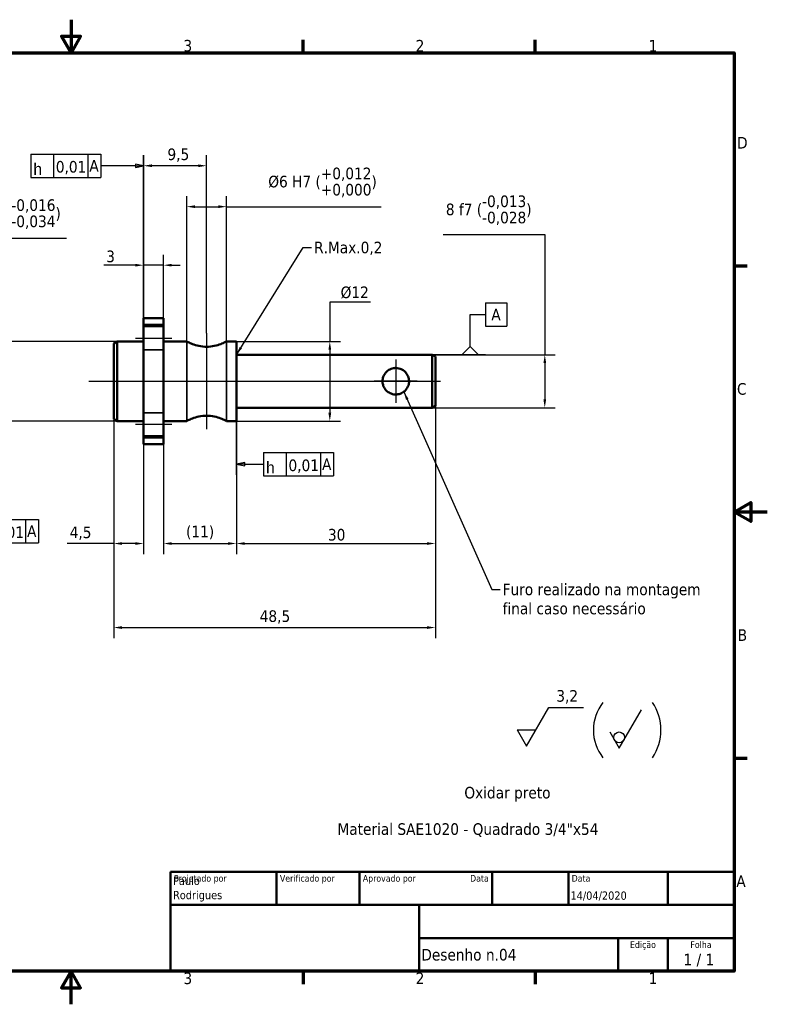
# Model space of a CAD drawing. Header units: millimetres. Extents: x 0 to 210, y 0 to 149.
# Tile 2 of 2: x 97 to 210, y 0 to 149. Entities that reach past the tile are written whole.
import ezdxf
from ezdxf.enums import TextEntityAlignment as Align

# ---------------------------------------------------------------- set-up
doc = ezdxf.new("R2010")
doc.units = ezdxf.units.MM
doc.header["$LTSCALE"] = 0.5
for name, color, linetype, lineweight in [('Borda (ISO)', 7, 'Continuous', 70), ('Dimensão (ISO)', 7, 'Continuous', 25), ('Geometria de rascunho (ISO)', 7, 'Continuous', 25), ('Linha de centro (ISO)', 7, 'Continuous', 25), ('Marca de centro (ISO)', 7, 'Continuous', 25), ('Oculto (ISO)', 7, 'Continuous', 35), ('Símbolo (ISO)', 7, 'Continuous', 25), ('Título (ISO)', 7, 'Continuous', 50), ('Visível (ISO)', 7, 'Continuous', 50)]:
    doc.layers.add(name, color=color, linetype=linetype, lineweight=lineweight)
doc.styles.add('Estilo de texto13', font='tahoma.ttf')
doc.styles.add('Estilo de texto14', font='tahoma.ttf')
doc.styles.add('Estilo de texto9', font='txt')
doc.styles.add('Texto da nota (ISO)', font='tahoma.ttf')
doc.dimstyles.new('Padrão (ISO)', dxfattribs={"dimscale": 0.5, "dimtxt": 3.5, "dimasz": 2.5, "dimexe": 3.175, "dimexo": 0, "dimgap": 0.762, "dimtad": 1, "dimrnd": 1e-08, "dimzin": 0, "dimtxsty": 'Texto da nota (ISO)', "dimcen": 0.09, "dimdle": 10, "dimclrd": 256, "dimclre": 256, "dimclrt": 256, "dimazin": 0, "dimtfac": 1.001486, "dimtmove": 0, "dimatfit": 3, "dimfxl": 1, "dimtolj": 1, "dimtzin": 0, "dimlwd": -1, "dimlwe": -1, "dimarcsym": 0})
doc.dimstyles.new('Padrão - Método 1b (ISO)$7', dxfattribs={"dimscale": 0.5, "dimtxt": 3.5, "dimasz": 2.5, "dimexe": 3.175, "dimexo": 0, "dimgap": 0.762, "dimtad": 1, "dimtoh": 1, "dimrnd": 1e-08, "dimtxsty": 'Texto da nota (ISO)', "dimcen": 0.09, "dimdle": 10, "dimclrd": 256, "dimclre": 256, "dimclrt": 256, "dimazin": 2, "dimtfac": 1, "dimtmove": 0, "dimatfit": 3, "dimfxl": 1, "dimtolj": 1, "dimlwd": -1, "dimlwe": -1, "dimarcsym": 0})

# ---------------------------------------------------------------- blocks, each defined once
blk = doc.blocks.new('Bordas Borda padrão')
at = {"layer": 'Borda (ISO)'}
for p, q in [((280, 287), (280, 290.9)), ((350, 287), (350, 290.9)), ((410, 222.75), (413.9, 222.75)), ((410, 74.25), (413.9, 74.25)), ((280, 10), (280, 6.1)), ((350, 10), (350, 6.1))]:
    blk.add_line(p, q, dxfattribs=at)
at = {"layer": 'Borda (ISO)', "flags": 128}
for points in [[(210, 297), (210, 287), (207.11, 292), (212.89, 292), (210, 287)], [(10, 10), (10, 287), (410, 287), (410, 10), (10, 10)], [(420, 148.5), (410, 148.5), (415, 151.39), (415, 145.61), (410, 148.5)], [(210, 0), (210, 10), (207.11, 5), (212.89, 5), (210, 10)]]:
    blk.add_lwpolyline(points, dxfattribs=at)
at = {"layer": 'Borda (ISO)', "char_height": 3.5, "attachment_point": 7, "style": 'Texto da nota (ISO)'}
for s, insert in [('3', (243.91, 287.33)), ('2', (313.94, 287.4)), ('1', (384.21, 287.4)), ('D', (410.87, 258.13)), ('C', (410.86, 183.81)), ('B', (411.08, 109.63)), ('A', (410.66, 35.38)), ('3', (243.91, 6.03)), ('2', (313.94, 6.1)), ('1', (384.21, 6.1))]:
    blk.add_mtext(s, dxfattribs=dict(at, insert=insert))
blk = doc.blocks.new('Blocos de títulos ISO')
at = {"layer": 'Título (ISO)'}
for p, q in [((270.07, 130), (100.07, 130)), ((100.07, 130), (100.07, 100)), ((132.07, 120), (132.07, 130)), ((157.07, 120), (157.07, 130)), ((197.07, 120), (197.07, 130)), ((220.07, 120), (220.07, 130)), ((250.07, 120), (250.07, 130)), ((270.07, 100), (270.07, 130)), ((100.07, 120), (270.07, 120)), ((175.07, 120), (175.07, 100)), ((270.07, 110), (175.07, 110)), ((235.07, 100), (235.07, 110)), ((250.07, 100), (250.07, 110)), ((100.07, 100), (270.07, 100))]:
    blk.add_line(p, q, dxfattribs=at)
at = {"layer": 'Título (ISO)', "style": 'Estilo de texto14'}
for s, p in [('Projetado por', (101.07, 129)), ('Verificado por', (133.07, 129)), ('Aprovado por', (158.07, 129)), ('Data', (221.07, 129))]:
    blk.add_text(s, height=2, dxfattribs=at).set_placement(p, align=Align.TOP_LEFT)
blk.add_text('Data', height=2, dxfattribs=at).set_placement((196.07, 129), align=Align.TOP_RIGHT)
for s, p in [('Edição', (242.57, 109)), ('Folha', (260.07, 109))]:
    blk.add_text(s, height=2, dxfattribs=at).set_placement(p, align=Align.TOP_CENTER)
at = {"layer": 'Título (ISO)', "style": 'Texto da nota (ISO)'}
blk.add_text('1 / 1 ', height=3.5, dxfattribs=at).set_placement((260.07, 103.5), align=Align.MIDDLE_CENTER)
at = {"layer": 'Título (ISO)'}
for tag, p, height, style in [('AUTOR_001', (100.82, 125.99), 2.5, 'Estilo de texto13'), ('DATA_DE_CRIAÇÃO_001', (220.69, 121.54), 2.5, 'Estilo de texto13'), ('AUTOR_002', (100.82, 121.71), 2.5, 'Estilo de texto13'), ('NÚMERO_DA_PEÇA_001', (175.72, 103.21), 3.5, 'Texto da nota (ISO)')]:
    blk.add_attdef(tag, p, '', height=height, dxfattribs=dict(at, style=style))
at = {"layer": 'Título (ISO)', "style": 'Estilo de texto13'}
blk.add_attdef('DATA_DE_APROVAÇÃO_DA_ENG.', text='', height=2.5, dxfattribs=at).set_placement((196.07, 121), align=Align.BOTTOM_RIGHT)
for tag, p in [('VERIFICADO_POR', (133.07, 121)), ('APROVADO_POR_ENG.', (158.07, 121))]:
    blk.add_attdef(tag, text='', height=2.5, dxfattribs=at).set_placement(p, align=Align.BOTTOM_LEFT)
at = {"layer": 'Título (ISO)', "style": 'Texto da nota (ISO)'}
for tag, p in [('TÍTULO', (222.57, 115)), ('EMPRESA', (137.41, 109.96)), ('NÚMERO_DE_REVISÃO', (242.57, 103.5))]:
    blk.add_attdef(tag, text='', height=3.5, dxfattribs=at).set_placement(p, align=Align.MIDDLE_CENTER)
blk = doc.blocks.new('Identificador de textura de superfície1')
at = {"layer": 'Símbolo (ISO)'}
for p, q in [((347.39, 77.88), (354.1, 89.51)), ((354.1, 89.51), (364.6, 89.51)), ((344.56, 82.78), (347.39, 77.88)), ((344.56, 82.78), (350.22, 82.78))]:
    blk.add_line(p, q, dxfattribs=at)
at = {"layer": 'Símbolo (ISO)', "insert": (356.36, 90.73), "char_height": 3.5, "attachment_point": 7, "style": 'Texto da nota (ISO)'}
blk.add_mtext('3,2', dxfattribs=at)
blk = doc.blocks.new('Identificador de textura de superfície2')
at = {"layer": 'Símbolo (ISO)'}
for p, q in [((375.32, 77.25), (382.03, 88.87)), ((372.49, 82.15), (375.32, 77.25))]:
    blk.add_line(p, q, dxfattribs=at)
blk.add_circle((375.32, 80.52), 1.63, dxfattribs=at)
blk = doc.blocks.new('*D16')
at = {"layer": 'Defpoints', "color": 0, "transparency": 16777216}
for p in [(159.44, 97.97), (159.44, 89.97), (176.44, 89.97)]:
    blk.add_point(p, dxfattribs=at)
at = {"layer": 'Dimensão (ISO)', "transparency": 16777216}
for p, q in [((161.14, 116.09), (176.44, 116.09)), ((176.44, 116.09), (176.44, 97.97)), ((159.44, 97.97), (178.03, 97.97)), ((176.44, 96.72), (176.44, 91.22)), ((159.44, 89.97), (178.03, 89.97))]:
    blk.add_line(p, q, dxfattribs=at)
for points in [[(176.24, 96.72), (176.65, 96.72), (176.44, 97.97)], [(176.24, 91.22), (176.65, 91.22), (176.44, 89.97)]]:
    blk.add_solid(points, dxfattribs=at)
at = {"layer": 'Dimensão (ISO)', "transparency": 16777216, "insert": (161.52, 121.99), "char_height": 1.75, "attachment_point": 1, "style": 'Texto da nota (ISO)'}
blk.add_mtext('\\A1;8 f7 (\\S-0,013^ -0,028;)', dxfattribs=at)
blk = doc.blocks.new('*D17')
at = {"layer": 'Defpoints', "color": 0, "transparency": 16777216}
for p in [(129.94, 99.97), (129.94, 87.97), (144.02, 87.97)]:
    blk.add_point(p, dxfattribs=at)
at = {"layer": 'Dimensão (ISO)', "transparency": 16777216}
for p, q in [((150.18, 105.89), (144.02, 105.89)), ((144.02, 105.89), (144.02, 99.97)), ((129.94, 99.97), (145.61, 99.97)), ((144.02, 98.72), (144.02, 89.22)), ((129.94, 87.97), (145.61, 87.97))]:
    blk.add_line(p, q, dxfattribs=at)
for points in [[(143.81, 98.72), (144.23, 98.72), (144.02, 99.97)], [(143.81, 89.22), (144.23, 89.22), (144.02, 87.97)]]:
    blk.add_solid(points, dxfattribs=at)
at = {"layer": 'Dimensão (ISO)', "transparency": 16777216, "insert": (145.65, 108.26), "char_height": 1.75, "attachment_point": 1, "style": 'Texto da nota (ISO)'}
blk.add_mtext('\\A1;\\fTahoma|b0|i0;\\H1.7500;Ø12', dxfattribs=at)
blk = doc.blocks.new('*D18')
at = {"layer": 'Defpoints', "color": 0, "transparency": 16777216}
for p in [(115.94, 126.47), (115.94, 103.47), (125.44, 101.22)]:
    blk.add_point(p, dxfattribs=at)
at = {"layer": 'Dimensão (ISO)', "transparency": 16777216}
for p, q in [((115.94, 103.47), (115.94, 128.06)), ((125.44, 101.22), (125.44, 128.06)), ((124.19, 126.47), (117.19, 126.47))]:
    blk.add_line(p, q, dxfattribs=at)
for points in [[(117.19, 126.68), (117.19, 126.27), (115.94, 126.47)], [(124.19, 126.68), (124.19, 126.27), (125.44, 126.47)]]:
    blk.add_solid(points, dxfattribs=at)
at = {"layer": 'Dimensão (ISO)', "transparency": 16777216, "insert": (119.54, 129.08), "char_height": 1.75, "attachment_point": 1, "style": 'Texto da nota (ISO)'}
blk.add_mtext('\\A1;9,5', dxfattribs=at)
blk = doc.blocks.new('*D19')
at = {"layer": 'Defpoints', "color": 0, "transparency": 16777216}
for p in [(115.94, 111.47), (115.94, 103.47), (118.94, 103.47)]:
    blk.add_point(p, dxfattribs=at)
at = {"layer": 'Dimensão (ISO)', "transparency": 16777216}
for p, q in [((115.94, 103.47), (115.94, 113.06)), ((118.94, 103.47), (118.94, 113.06)), ((114.69, 111.47), (109.92, 111.47)), ((118.94, 111.47), (115.94, 111.47)), ((120.19, 111.47), (121.44, 111.47))]:
    blk.add_line(p, q, dxfattribs=at)
for points in [[(114.69, 111.68), (114.69, 111.27), (115.94, 111.47)], [(120.19, 111.68), (120.19, 111.27), (118.94, 111.47)]]:
    blk.add_solid(points, dxfattribs=at)
at = {"layer": 'Dimensão (ISO)', "transparency": 16777216, "insert": (110.3, 113.68), "char_height": 1.75, "attachment_point": 1, "style": 'Texto da nota (ISO)'}
blk.add_mtext('\\A1;3', dxfattribs=at)
blk = doc.blocks.new('*D20')
at = {"layer": 'Defpoints', "color": 0, "transparency": 16777216}
for p in [(111.94, 99.97), (85.94, 87.97), (111.94, 87.97)]:
    blk.add_point(p, dxfattribs=at)
at = {"layer": 'Dimensão (ISO)', "transparency": 16777216}
for p, q in [((104.3, 115.52), (85.94, 115.52)), ((85.94, 115.52), (85.94, 99.97)), ((111.94, 99.97), (84.36, 99.97)), ((85.94, 98.72), (85.94, 89.22)), ((111.94, 87.97), (84.36, 87.97))]:
    blk.add_line(p, q, dxfattribs=at)
for points in [[(85.74, 98.72), (86.15, 98.72), (85.94, 99.97)], [(85.74, 89.22), (86.15, 89.22), (85.94, 87.97)]]:
    blk.add_solid(points, dxfattribs=at)
at = {"layer": 'Dimensão (ISO)', "transparency": 16777216, "insert": (87.58, 121.41), "char_height": 1.75, "attachment_point": 1, "style": 'Texto da nota (ISO)'}
blk.add_mtext('\\A1;\\fTahoma|b0|i0;\\H1.7500;Ø12 f7 (\\S-0,016^ -0,034;)', dxfattribs=at)
blk = doc.blocks.new('*D21')
at = {"layer": 'Defpoints', "color": 0, "transparency": 16777216}
for p in [(128.44, 120.3), (122.44, 99.97), (128.44, 99.97)]:
    blk.add_point(p, dxfattribs=at)
at = {"layer": 'Dimensão (ISO)', "transparency": 16777216}
for p, q in [((122.44, 99.97), (122.44, 121.89)), ((128.44, 99.97), (128.44, 121.89)), ((123.69, 120.3), (127.19, 120.3)), ((128.44, 120.3), (151.77, 120.3))]:
    blk.add_line(p, q, dxfattribs=at)
for points in [[(123.69, 120.51), (123.69, 120.09), (122.44, 120.3)], [(127.19, 120.51), (127.19, 120.09), (128.44, 120.3)]]:
    blk.add_solid(points, dxfattribs=at)
at = {"layer": 'Dimensão (ISO)', "transparency": 16777216, "insert": (134.74, 126.19), "char_height": 1.75, "attachment_point": 1, "style": 'Texto da nota (ISO)'}
blk.add_mtext('\\A1;\\fTahoma|b0|i0;\\H1.7500;Ø6 H7 (\\S+0,012^ +0,000;)', dxfattribs=at)
blk = doc.blocks.new('*D22')
at = {"layer": 'Defpoints', "color": 0, "transparency": 16777216}
for p in [(111.44, 88.26), (115.94, 85.47), (111.44, 69.5)]:
    blk.add_point(p, dxfattribs=at)
at = {"layer": 'Dimensão (ISO)', "transparency": 16777216}
for p, q in [((111.44, 88.26), (111.44, 67.91)), ((115.94, 85.47), (115.94, 67.91)), ((111.44, 69.5), (104.41, 69.5)), ((114.69, 69.5), (112.69, 69.5))]:
    blk.add_line(p, q, dxfattribs=at)
for points in [[(112.69, 69.7), (112.69, 69.29), (111.44, 69.5)], [(114.69, 69.7), (114.69, 69.29), (115.94, 69.5)]]:
    blk.add_solid(points, dxfattribs=at)
at = {"layer": 'Dimensão (ISO)', "transparency": 16777216, "insert": (104.79, 72.06), "char_height": 1.75, "attachment_point": 1, "style": 'Texto da nota (ISO)'}
blk.add_mtext('\\A1;4,5', dxfattribs=at)
blk = doc.blocks.new('*D23')
at = {"layer": 'Defpoints', "color": 0, "transparency": 16777216}
for p in [(129.94, 87.97), (118.94, 85.47), (129.94, 69.5)]:
    blk.add_point(p, dxfattribs=at)
at = {"layer": 'Dimensão (ISO)', "transparency": 16777216}
for p, q in [((129.94, 87.97), (129.94, 67.91)), ((118.94, 85.47), (118.94, 67.91)), ((120.19, 69.5), (128.69, 69.5))]:
    blk.add_line(p, q, dxfattribs=at)
for points in [[(120.19, 69.7), (120.19, 69.29), (118.94, 69.5)], [(128.69, 69.7), (128.69, 69.29), (129.94, 69.5)]]:
    blk.add_solid(points, dxfattribs=at)
at = {"layer": 'Dimensão (ISO)', "transparency": 16777216, "insert": (122.34, 72.19), "char_height": 1.75, "attachment_point": 1, "style": 'Texto da nota (ISO)'}
blk.add_mtext('\\A1;(11)', dxfattribs=at)
blk = doc.blocks.new('Indicação de referência1')
at = {"layer": 'Símbolo (ISO)'}
for p, q in [((335.03, 211.55), (341.46, 211.55)), ((335.03, 211.55), (335.03, 204.55)), ((341.46, 211.55), (341.46, 204.55)), ((330.36, 198.45), (330.36, 208.05)), ((330.36, 208.05), (335.03, 208.05)), ((335.03, 204.55), (341.46, 204.55)), ((335.03, 195.95), (318.89, 195.95))]:
    blk.add_line(p, q, dxfattribs=at)
at = {"layer": 'Símbolo (ISO)', "flags": 128}
blk.add_lwpolyline([(332.86, 195.95), (327.86, 195.95), (330.36, 198.45), (332.86, 195.95)], dxfattribs=at)
at = {"layer": 'Símbolo (ISO)'}
blk.add_solid([(332.86, 195.95), (327.86, 195.95), (330.36, 198.45), (332.86, 195.95)], dxfattribs=at)
at = {"layer": 'Símbolo (ISO)', "insert": (336.76, 206.3), "char_height": 3.5, "attachment_point": 7, "style": 'Texto da nota (ISO)'}
blk.add_mtext('A', dxfattribs=at)
blk = doc.blocks.new('&Indicação de nota e tolerância geométricas1')
at = {"layer": 'Símbolo (ISO)'}
for p, q in [((168.62, 175.95), (223.89, 175.95)), ((171.79, 175.95), (171.3, 173.45)), ((171.8, 173.45), (171.79, 175.95)), ((172.3, 173.45), (171.79, 175.95)), ((171.3, 173.45), (172.3, 173.45)), ((171.8, 173.45), (171.9, 142.71)), ((179.23, 146.21), (200.19, 146.21)), ((179.23, 146.21), (179.23, 139.21)), ((185.92, 146.21), (185.92, 139.21)), ((196.25, 146.21), (196.25, 139.21)), ((200.19, 146.21), (200.19, 139.21)), ((171.9, 142.71), (179.23, 142.71)), ((179.23, 139.21), (200.19, 139.21))]:
    blk.add_line(p, q, dxfattribs=at)
at = {"layer": 'Símbolo (ISO)', "flags": 128}
blk.add_lwpolyline([(172.3, 173.45), (171.79, 175.95), (171.3, 173.45), (172.3, 173.45)], dxfattribs=at)
at = {"layer": 'Símbolo (ISO)'}
blk.add_solid([(172.3, 173.45), (171.79, 175.95), (171.3, 173.45), (172.3, 173.45)], dxfattribs=at)
at = {"layer": 'Símbolo (ISO)', "char_height": 3.5, "attachment_point": 7}
for s, insert, style in [('A', (196.73, 140.96), 'Texto da nota (ISO)'), ('r', (180, 140.14), 'Estilo de texto9'), ('0,01', (186.61, 140.08), 'Texto da nota (ISO)')]:
    blk.add_mtext(s, dxfattribs=dict(at, insert=insert, style=style))
blk = doc.blocks.new('&Indicação de nota e tolerância geométricas2')
at = {"layer": 'Símbolo (ISO)'}
for p, q in [((197.86, 256.44), (218.98, 256.44)), ((197.86, 256.44), (197.86, 249.44)), ((204.71, 256.44), (204.71, 249.44)), ((215.04, 256.44), (215.04, 249.44)), ((218.98, 256.44), (218.98, 249.44)), ((231.89, 256.12), (231.89, 204.95)), ((225.48, 252.94), (218.98, 252.94)), ((229.39, 252.94), (225.48, 252.94)), ((231.89, 252.95), (229.39, 253.44)), ((229.39, 253.44), (229.39, 252.44)), ((229.39, 252.94), (231.89, 252.95)), ((229.39, 252.44), (231.89, 252.95)), ((197.86, 249.44), (218.98, 249.44))]:
    blk.add_line(p, q, dxfattribs=at)
at = {"layer": 'Símbolo (ISO)', "flags": 128}
blk.add_lwpolyline([(229.39, 252.44), (231.89, 252.95), (229.39, 253.44), (229.39, 252.44)], dxfattribs=at)
at = {"layer": 'Símbolo (ISO)'}
blk.add_solid([(229.39, 252.44), (231.89, 252.95), (229.39, 253.44), (229.39, 252.44)], dxfattribs=at)
at = {"layer": 'Símbolo (ISO)', "char_height": 3.5, "attachment_point": 7}
for s, insert, style in [('A', (215.52, 251.19), 'Texto da nota (ISO)'), ('h', (198.64, 250.2), 'Estilo de texto9'), ('0,01', (205.4, 250.32), 'Texto da nota (ISO)')]:
    blk.add_mtext(s, dxfattribs=dict(at, insert=insert, style=style))
blk = doc.blocks.new('&Indicação de nota e tolerância geométricas3')
at = {"layer": 'Símbolo (ISO)'}
for p, q in [((259.89, 159.73), (259.89, 175.95)), ((268.04, 166.4), (289.16, 166.4)), ((268.04, 166.4), (268.04, 159.4)), ((274.89, 166.4), (274.89, 159.4)), ((285.22, 166.4), (285.22, 159.4)), ((289.16, 166.4), (289.16, 159.4)), ((262.39, 163.4), (259.89, 162.9)), ((262.39, 162.4), (262.39, 163.4)), ((262.39, 162.9), (259.89, 162.9)), ((259.89, 162.9), (262.39, 162.4)), ((262.39, 162.9), (264.87, 162.9)), ((264.87, 162.9), (268.04, 162.9)), ((268.04, 159.4), (289.16, 159.4))]:
    blk.add_line(p, q, dxfattribs=at)
at = {"layer": 'Símbolo (ISO)', "flags": 128}
blk.add_lwpolyline([(262.39, 163.4), (259.89, 162.9), (262.39, 162.4), (262.39, 163.4)], dxfattribs=at)
at = {"layer": 'Símbolo (ISO)'}
blk.add_solid([(262.39, 163.4), (259.89, 162.9), (262.39, 162.4), (262.39, 163.4)], dxfattribs=at)
at = {"layer": 'Símbolo (ISO)', "char_height": 3.5, "attachment_point": 7}
for s, insert, style in [('h', (268.82, 160.16), 'Estilo de texto9'), ('0,01', (275.58, 160.28), 'Texto da nota (ISO)'), ('A', (285.7, 161.15), 'Texto da nota (ISO)')]:
    blk.add_mtext(s, dxfattribs=dict(at, insert=insert, style=style))
blk = doc.blocks.new('*D29')
at = {"layer": 'Defpoints', "color": 0, "transparency": 16777216}
for p in [(159.94, 90.26), (129.94, 87.97), (159.94, 69.5)]:
    blk.add_point(p, dxfattribs=at)
at = {"layer": 'Dimensão (ISO)', "transparency": 16777216}
for p, q in [((159.94, 90.26), (159.94, 67.91)), ((129.94, 87.97), (129.94, 67.91)), ((131.19, 69.5), (158.69, 69.5))]:
    blk.add_line(p, q, dxfattribs=at)
for points in [[(131.19, 69.7), (131.19, 69.29), (129.94, 69.5)], [(158.69, 69.7), (158.69, 69.29), (159.94, 69.5)]]:
    blk.add_solid(points, dxfattribs=at)
at = {"layer": 'Dimensão (ISO)', "transparency": 16777216, "insert": (143.74, 71.7), "char_height": 1.75, "attachment_point": 1, "style": 'Texto da nota (ISO)'}
blk.add_mtext('\\A1;30', dxfattribs=at)
blk = doc.blocks.new('*D30')
at = {"layer": 'Defpoints', "color": 0, "transparency": 16777216}
for p in [(159.94, 90.26), (111.44, 88.26), (159.94, 56.82)]:
    blk.add_point(p, dxfattribs=at)
at = {"layer": 'Dimensão (ISO)', "transparency": 16777216}
for p, q in [((159.94, 90.26), (159.94, 55.23)), ((111.44, 88.26), (111.44, 55.23)), ((112.69, 56.82), (158.69, 56.82))]:
    blk.add_line(p, q, dxfattribs=at)
for points in [[(112.69, 57.03), (112.69, 56.61), (111.44, 56.82)], [(158.69, 57.03), (158.69, 56.61), (159.94, 56.82)]]:
    blk.add_solid(points, dxfattribs=at)
at = {"layer": 'Dimensão (ISO)', "transparency": 16777216, "insert": (133.45, 59.42), "char_height": 1.75, "attachment_point": 1, "style": 'Texto da nota (ISO)'}
blk.add_mtext('\\A1;48,5', dxfattribs=at)

msp = doc.modelspace()

# ---------------------------------------------------------------- linework, layer by layer
at = {"layer": 'Geometria de rascunho (ISO)'}
for centre, radius, start, end in [((190.535, 41.359), 6.767, 141.87696, 218.12304), ((186.48, 41.359), 7.482, 326.05519, 33.94481)]:
    msp.add_arc(centre, radius, start, end, dxfattribs=at)
at = {"layer": 'Linha de centro (ISO)', "linetype": 'Continuous'}
for p, q in [((125.444, 101.224), (125.444, 86.724)), ((114.694, 100.474), (120.194, 100.474)), ((107.657, 93.974), (160.694, 93.974)), ((114.694, 87.474), (120.194, 87.474))]:
    msp.add_line(p, q, dxfattribs=at)
at = {"layer": 'Marca de centro (ISO)', "linetype": 'Continuous'}
for p, q in [((153.97, 97.225), (153.97, 90.725)), ((157.22, 93.975), (150.72, 93.975))]:
    msp.add_line(p, q, dxfattribs=at)
at = {"layer": 'Oculto (ISO)'}
for p, q in [((115.944, 102.224), (118.944, 102.224)), ((122.444, 99.974), (122.444, 87.974)), ((128.444, 99.974), (128.444, 87.974)), ((115.944, 98.724), (118.944, 98.724)), ((115.944, 89.224), (118.944, 89.224)), ((115.944, 85.724), (118.944, 85.724))]:
    msp.add_line(p, q, dxfattribs=at)
at = {"layer": 'Visível (ISO)'}
for p, q in [((118.944, 103.474), (115.944, 103.474)), ((115.944, 103.474), (115.944, 102.474)), ((115.944, 102.474), (118.944, 102.474)), ((115.944, 85.474), (115.944, 102.474)), ((118.944, 102.474), (118.944, 103.474)), ((118.944, 102.474), (118.944, 85.474)), ((111.444, 99.686), (111.944, 99.974)), ((111.444, 88.263), (111.444, 99.686)), ((111.944, 99.974), (111.944, 87.974)), ((115.944, 99.974), (111.944, 99.974)), ((122.444, 99.974), (118.944, 99.974)), ((129.944, 99.974), (128.444, 99.974)), ((129.944, 87.974), (129.944, 99.974)), ((129.944, 97.974), (159.444, 97.974)), ((159.444, 89.974), (159.444, 97.974)), ((159.944, 97.686), (159.444, 97.974)), ((159.944, 97.686), (159.944, 90.263)), ((129.944, 89.974), (159.444, 89.974)), ((159.944, 90.263), (159.444, 89.974)), ((111.444, 88.263), (111.944, 87.974)), ((115.944, 87.974), (111.944, 87.974)), ((122.444, 87.974), (118.944, 87.974)), ((129.944, 87.974), (128.444, 87.974)), ((115.944, 85.474), (115.944, 84.474)), ((118.944, 85.474), (115.944, 85.474)), ((118.944, 84.474), (118.944, 85.474)), ((115.944, 84.474), (118.944, 84.474))]:
    msp.add_line(p, q, dxfattribs=at)
for points, knots in [([(125.444, 99.171), (125.059, 99.171), (124.655, 99.218), (123.918, 99.378), (123.586, 99.488), (123.061, 99.686), (122.831, 99.789), (122.522, 99.934), (122.444, 99.974), (122.444, 99.974)], [0, 0, 0, 0, 0.11547456, 0.11547456, 0.23094912, 0.23094912, 0.34610889, 0.34610889, 0.46126866, 0.46126866, 0.46126866, 0.46126866]), ([(128.444, 99.974), (128.444, 99.974), (128.366, 99.934), (128.058, 99.789), (127.828, 99.686), (127.303, 99.488), (126.97, 99.378), (126.234, 99.218), (125.829, 99.171), (125.444, 99.171)], [1.38380599, 1.38380599, 1.38380599, 1.38380599, 1.49896576, 1.49896576, 1.61412553, 1.61412553, 1.72960009, 1.72960009, 1.84507465, 1.84507465, 1.84507465, 1.84507465]), ([(153.97, 95.974), (154.097, 95.975), (154.258, 95.962), (154.709, 95.852), (154.928, 95.742), (155.337, 95.461), (155.52, 95.263), (155.817, 94.797), (155.895, 94.552), (155.969, 94.172), (155.991, 93.938), (155.916, 93.486), (155.862, 93.249), (155.635, 92.86), (155.56, 92.754), (155.274, 92.427), (155.045, 92.272), (154.576, 92.047), (154.329, 91.998), (154.02, 91.972), (153.78, 91.958), (153.201, 92.109), (152.983, 92.223), (152.556, 92.526), (152.38, 92.742), (152.173, 93.081), (152.097, 93.248), (151.996, 93.611), (151.97, 93.793), (151.97, 93.974), (151.97, 94.195), (152.008, 94.428), (152.181, 94.91), (152.32, 95.119), (152.656, 95.519), (152.9, 95.674), (153.326, 95.89), (153.571, 95.943), (153.818, 95.969), (153.886, 95.975), (153.97, 95.974)], [0.5348489, 0.5348489, 0.5348489, 0.5348489, 0.6141117, 0.6141117, 0.7234661, 0.7234661, 0.8702462, 0.8702462, 1.043587, 1.043587, 1.205055, 1.205055, 1.2958218, 1.2958218, 1.3302929, 1.3302929, 1.4088743, 1.4088743, 1.5054497, 1.5054497, 1.565069, 1.565069, 1.6140511, 1.6140511, 1.6875062, 1.6875062, 1.7466698, 1.7466698, 1.8010487, 1.8010487, 1.8010487, 1.8673348, 1.8673348, 1.9447093, 1.9447093, 2.080669, 2.080669, 2.2834334, 2.2834334, 2.3358977, 2.3358977, 2.3358977, 2.3358977]), ([(122.444, 87.974), (122.444, 87.974), (122.522, 88.015), (122.831, 88.16), (123.061, 88.263), (123.586, 88.461), (123.918, 88.571), (124.655, 88.731), (125.059, 88.778), (125.444, 88.778)], [1.38380599, 1.38380599, 1.38380599, 1.38380599, 1.49896576, 1.49896576, 1.61412553, 1.61412553, 1.72960009, 1.72960009, 1.84507465, 1.84507465, 1.84507465, 1.84507465]), ([(125.444, 88.778), (125.829, 88.778), (126.234, 88.731), (126.97, 88.571), (127.303, 88.461), (127.828, 88.263), (128.058, 88.16), (128.366, 88.015), (128.444, 87.974), (128.444, 87.974)], [0, 0, 0, 0, 0.11547456, 0.11547456, 0.23094912, 0.23094912, 0.34610889, 0.34610889, 0.46126866, 0.46126866, 0.46126866, 0.46126866])]:
    msp.add_open_spline(points, degree=3, knots=knots, dxfattribs=at)

# ---------------------------------------------------------------- block references
at = {"xscale": 0.5, "yscale": 0.5, "zscale": 0.5}
msp.add_blockref('Bordas Borda padrão', (0, 0), dxfattribs=at)
msp.add_blockref('Blocos de títulos ISO', (69.964, -45), dxfattribs=at).add_auto_attribs({'NÚMERO_DA_PEÇA_001': 'Desenho n.04', 'AUTOR_001': 'Paulo', 'DATA_DE_CRIAÇÃO_001': '14/04/2020', 'AUTOR_002': 'Rodrigues'})
at = {"layer": 'Símbolo (ISO)', "xscale": 0.5, "yscale": 0.5, "zscale": 0.5}
for name in ['&Indicação de nota e tolerância geométricas2', 'Indicação de referência1', '&Indicação de nota e tolerância geométricas1', '&Indicação de nota e tolerância geométricas3', 'Identificador de textura de superfície1', 'Identificador de textura de superfície2']:
    msp.add_blockref(name, (0, 0), dxfattribs=at)

# ---------------------------------------------------------------- texts
at = {"layer": 'Símbolo (ISO)', "char_height": 1.75, "attachment_point": 1, "style": 'Texto da nota (ISO)'}
for s, insert, width in [('{\\fTahoma|b0|i0;R.Max.0,2}', (141.655, 115.019), 10.61629), ('{\\fTahoma|b0|i0;Oxidar preto}', (164.307, 32.796), 13.2342), ('{\\fTahoma|b0|i0;Material SAE1020 - Quadrado 3/4"x54}', (145.175, 27.306), 40.42585)]:
    msp.add_mtext(s, dxfattribs=dict(at, insert=insert, width=width))
at = {"layer": 'Símbolo (ISO)', "insert": (170.083, 63.453), "char_height": 1.75, "width": 30.45341, "attachment_point": 1, "line_spacing_factor": 0.987884, "style": 'Texto da nota (ISO)'}
msp.add_mtext('{\\fTahoma|b0|i0;Furo realizado na montagem\\P\\fTahoma|b0|i0;final caso necessário}', dxfattribs=at)

# ---------------------------------------------------------------- dimensions: what is measured, and where the dimension line sits
at = {"layer": 'Dimensão (ISO)'}
for base, p1, p2, override, picture, middle in [((115.944, 126.474), (125.444, 101.224), (115.944, 103.474), {"dimgap": 0.762, "dimdec": 1, "dimtol": 0, "dimlim": 0, "dimtp": 0, "dimtm": 0, "dimtdec": 2, "dimtofl": 0, "dimatfit": 1}, '*D18', (121.112, 126.474)), ((115.944, 111.474), (118.944, 103.474), (115.944, 103.474), {"dimgap": 0.762, "dimdec": 0, "dimtol": 0, "dimlim": 0, "dimtp": 0, "dimtm": 0, "dimtdec": 2, "dimtofl": 1, "dimatfit": 1}, '*D19', (110.834, 111.474)), ((159.944, 56.817), (111.444, 88.263), (159.944, 90.263), {"dimgap": 0.762, "dimdec": 1, "dimtol": 0, "dimlim": 0, "dimtp": 0, "dimtm": 0, "dimtdec": 2, "dimtofl": 0, "dimatfit": 1}, '*D30', (135.694, 56.817)), ((159.944, 69.496), (129.944, 87.974), (159.944, 90.263), {"dimgap": 0.762, "dimdec": 0, "dimtol": 0, "dimlim": 0, "dimtp": 0, "dimtm": 0, "dimtdec": 2, "dimtofl": 0, "dimatfit": 1}, '*D29', (144.944, 69.496))]:
    dim = msp.add_linear_dim(base=base, p1=p1, p2=p2, angle=180, dimstyle='Padrão (ISO)', override=override, dxfattribs=at)
    dim.commit()
    dim.dimension.update_dxf_attribs({"geometry": picture, "text_midpoint": middle, "dimtype": 160})
for base, p1, p2, angle, text, override, picture, middle in [((128.444, 120.301), (122.444, 99.974), (128.444, 99.974), 180, '\\fTahoma|b0|i0;\\H1.7500;Ø<> H7 (\\S+0,012^ +0,000;)', {"dimdec": 0, "dimtp": 0.012, "dimtm": 0, "dimtdec": 3, "dimtofl": 0, "dimatfit": 2}, '*D21', (143.064, 120.301)), ((176.444, 89.974), (159.444, 97.974), (159.444, 89.974), 270, '<> f7 (\\S-0,013^ -0,028;)', {"dimtih": 1, "dimtoh": 1, "dimdec": 0, "dimtp": -0.013, "dimtm": 0.028, "dimtdec": 3, "dimtofl": 0, "dimtmove": 1, "dimatfit": 2}, '*D16', (176.058, 116.092)), ((85.944, 87.974), (111.944, 99.974), (111.944, 87.974), 90, '\\fTahoma|b0|i0;\\H1.7500;Ø<> f7 (\\S-0,016^ -0,034;)', {"dimtih": 1, "dimtoh": 1, "dimdec": 0, "dimtp": -0.016, "dimtm": 0.034, "dimtdec": 3, "dimtofl": 0, "dimtmove": 1, "dimatfit": 2}, '*D20', (86.32, 115.516)), ((144.019, 87.974), (129.944, 99.974), (129.944, 87.974), 90, '\\fTahoma|b0|i0;\\H1.7500;Ø<>', {"dimgap": 0.762, "dimtih": 1, "dimtoh": 1, "dimdec": 0, "dimtol": 0, "dimlim": 0, "dimtp": 0, "dimtm": 0, "dimtdec": 2, "dimtofl": 0, "dimtmove": 1, "dimatfit": 2}, '*D17', (144.227, 105.889)), ((129.944, 69.496), (118.944, 85.474), (129.944, 87.974), 180, '(<>)', {"dimgap": 0.762, "dimdec": 0, "dimtol": 0, "dimlim": 0, "dimtp": 0, "dimtm": 0, "dimtdec": 2, "dimtofl": 0, "dimatfit": 1}, '*D23', (124.444, 69.496))]:
    dim = msp.add_linear_dim(base=base, p1=p1, p2=p2, angle=angle, text=text, dimstyle='Padrão (ISO)', override=override, dxfattribs=at)
    dim.commit()
    dim.dimension.update_dxf_attribs({"geometry": picture, "text_midpoint": middle, "dimtype": 160})
dim = msp.add_linear_dim(base=(111.444, 69.496), p1=(115.944, 85.474), p2=(111.444, 88.263), dimstyle='Padrão (ISO)', override={"dimgap": 0.762, "dimdec": 1, "dimtol": 0, "dimlim": 0, "dimtp": 0, "dimtm": 0, "dimtdec": 2, "dimtofl": 0, "dimatfit": 2}, dxfattribs=at)
dim.commit()
dim.dimension.update_dxf_attribs({"geometry": '*D22', "text_midpoint": (106.378, 69.496), "dimtype": 160})

# ---------------------------------------------------------------- leaders
at = {"layer": 'Símbolo (ISO)', "annotation_type": 0, "has_hookline": 1, "hookline_direction": 0}
for points, text_width in [([(129.944, 97.974), (140.024, 114.144), (141.274, 114.144)], 10.334), ([(155.191, 92.39), (168.452, 62.578), (169.702, 62.578)], 30.132)]:
    msp.add_leader(points, dimstyle='Padrão - Método 1b (ISO)$7', override={"dimtad": 0}, dxfattribs=dict(at, text_width=text_width))

doc.saveas('drawing.dxf')
